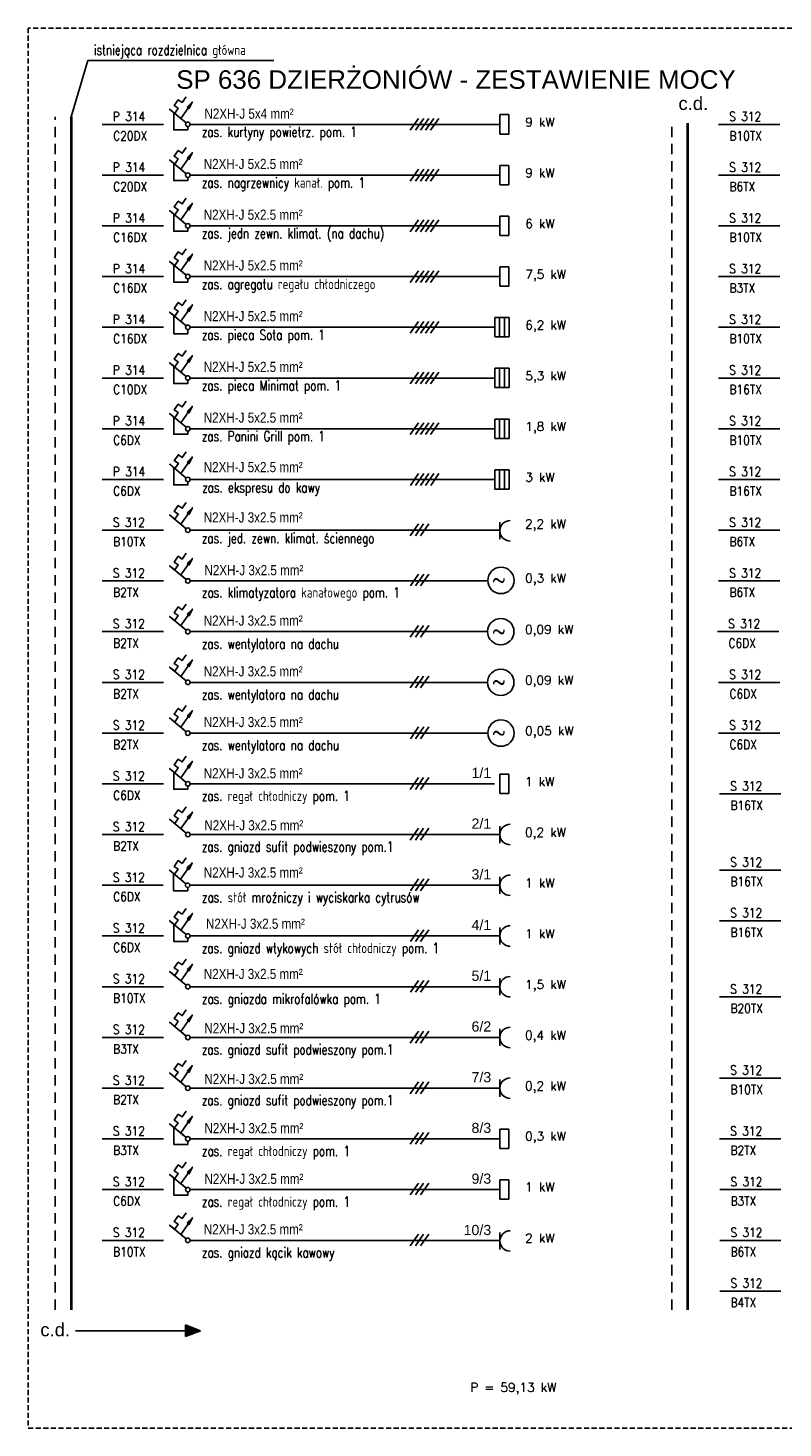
# Model space of a CAD drawing. Header units: millimetres. Extents: x -7934 to 14836, y -13910 to -10668.
# Tile 2 of 42: x -4465 to -3721, y -13910 to -12530. Entities that reach past the tile are written whole.
import ezdxf
from ezdxf.enums import TextEntityAlignment as Align

# ---------------------------------------------------------------- set-up
doc = ezdxf.new("R2010")
doc.units = ezdxf.units.MM
doc.linetypes.add('DASH', pattern=[0.75, 0.5, -0.25])
doc.linetypes.add('KRESKOWA-SREDNIA', pattern=[0.2, 0.12, -0.08])
for name, color, linetype in [('INSTAL', 50, 'Continuous'), ('Kreskowanie biale', 7, 'Continuous'), ('OPISY', 4, 'Continuous')]:
    doc.layers.add(name, color=color, linetype=linetype)
doc.styles.add('Arial', font='arial.ttf', dxfattribs={"height": 25})
doc.styles.add('RomanS', font='romans.shx')
doc.styles.add('ROMANS wym', font='ROMANS.SHX', dxfattribs={"width": 0.75, "height": 25})
doc.styles.get("Standard").update_dxf_attribs({"font": 'arial.ttf'})

msp = doc.modelspace()

# ---------------------------------------------------------------- hatches: boundary and pattern name
at = {"layer": 'Kreskowanie biale'}
h = msp.add_hatch(color=256, dxfattribs=at)
h.paths.add_polyline_path([(-4294.6, -13814.6), (-4309.6, -13814.6), (-4309.6, -13820.4)])
h.paths.add_polyline_path([(-4309.6, -13808.8), (-4309.6, -13814.6), (-4294.6, -13814.6)])

# ---------------------------------------------------------------- linework, layer by layer
at = {"linetype": 'DASH', "ltscale": 10}
msp.add_lwpolyline([(-4464.5, -13910.5), (-2594.5, -13910.5), (-2594.5, -12530.5), (-4464.5, -12530.5)], close=True, dxfattribs=at)
at = {"layer": 'INSTAL', "color": 4, "linetype": 'Continuous'}
for p, q in [((-4422, -12618.1), (-4405.7, -12562.5)), ((-4405.7, -12562.5), (-4222.5, -12562.5))]:
    msp.add_line(p, q, dxfattribs=at)
at = {"layer": 'INSTAL', "color": 15, "lineweight": 40}
for p, q in [((-4422, -12618.1), (-4422, -13794)), ((-3815, -12624.2), (-3815, -13794))]:
    msp.add_line(p, q, dxfattribs=at)
at = {"layer": 'INSTAL', "color": 5, "linetype": 'Continuous'}
for p, q in [((-4391.5, -12625.5), (-4331.1, -12625.5)), ((-4304.9, -12625.5), (-3999.8, -12625.5)), ((-3999.8, -12615.9), (-3990.9, -12615.9)), ((-3784.5, -12625.5), (-3724.1, -12625.5)), ((-3999.8, -12635), (-3990.9, -12635)), ((-3999.8, -12665.9), (-3990.9, -12665.9)), ((-4391.5, -12675.5), (-4331.1, -12675.5)), ((-4304.9, -12675.5), (-3999.8, -12675.5)), ((-3784.5, -12675.5), (-3724.1, -12675.5)), ((-3999.8, -12685), (-3990.9, -12685)), ((-3999.8, -12715.9), (-3990.9, -12715.9)), ((-4391.5, -12725.5), (-4331.1, -12725.5)), ((-4304.9, -12725.5), (-3999.8, -12725.5)), ((-3999.8, -12735), (-3990.9, -12735)), ((-3784.5, -12725.5), (-3724.1, -12725.5)), ((-4391.5, -12775.5), (-4331.1, -12775.5)), ((-4304.9, -12775.5), (-3999.8, -12775.5)), ((-3999.8, -12765.9), (-3990.9, -12765.9)), ((-3784.5, -12775.5), (-3724.1, -12775.5)), ((-3999.8, -12785), (-3990.9, -12785)), ((-4005, -12815.9), (-3990.7, -12815.9)), ((-4000.2, -12815.9), (-4000.2, -12835)), ((-3995.4, -12815.9), (-3995.4, -12835)), ((-4391.5, -12825.5), (-4331.1, -12825.5)), ((-4304.9, -12825.5), (-4005, -12825.5)), ((-3784.5, -12825.5), (-3724.1, -12825.5)), ((-4005, -12835), (-3990.7, -12835)), ((-4005, -12865.9), (-3990.7, -12865.9)), ((-4000.2, -12865.9), (-4000.2, -12885)), ((-3995.4, -12865.9), (-3995.4, -12885)), ((-4391.5, -12875.5), (-4331.1, -12875.5)), ((-4304.9, -12875.5), (-4005, -12875.5)), ((-4005, -12885), (-3990.7, -12885)), ((-3784.5, -12875.5), (-3724.1, -12875.5)), ((-4005, -12915.9), (-3990.7, -12915.9)), ((-4000.2, -12915.9), (-4000.2, -12935)), ((-3995.4, -12915.9), (-3995.4, -12935)), ((-4391.5, -12925.5), (-4331.1, -12925.5)), ((-4304.9, -12925.5), (-4005, -12925.5)), ((-3784.5, -12925.5), (-3724.1, -12925.5)), ((-4005, -12935), (-3990.7, -12935)), ((-4005, -12965.9), (-3990.6, -12965.9)), ((-4000.2, -12965.9), (-4000.2, -12985)), ((-3995.4, -12965.9), (-3995.4, -12985)), ((-4391.4, -12975.5), (-4331.1, -12975.5)), ((-4304.9, -12975.5), (-4005, -12975.5)), ((-4005, -12985), (-3990.6, -12985)), ((-3784.5, -12975.5), (-3724.1, -12975.5)), ((-4391.5, -13025.5), (-4331.1, -13025.5)), ((-4305.1, -13025.5), (-3999.9, -13025.5)), ((-3999.9, -13034.5), (-3999.9, -13017.7)), ((-3784.5, -13025.5), (-3724.1, -13025.5)), ((-4391.5, -13075.5), (-4331.1, -13075.5)), ((-4304.9, -13075.5), (-4011.8, -13075.5)), ((-3784.5, -13075.5), (-3724.1, -13075.5)), ((-4391.5, -13125.5), (-4331.1, -13125.5)), ((-4305.1, -13125.5), (-4011.9, -13125.5)), ((-3785.5, -13125.5), (-3725.1, -13125.5)), ((-4391.5, -13175.5), (-4331.1, -13175.5)), ((-4305.1, -13175.5), (-4011.9, -13175.5)), ((-3784.5, -13175.5), (-3724.1, -13175.5)), ((-4391.5, -13225.5), (-4331.1, -13225.5)), ((-4304.9, -13225.5), (-4011.8, -13225.5)), ((-3784.5, -13225.5), (-3724.1, -13225.5)), ((-4391.5, -13275.5), (-4331.1, -13275.5)), ((-4305.1, -13275.5), (-4005.1, -13275.5)), ((-3999.8, -13265.9), (-3990.9, -13265.9)), ((-3999.8, -13285), (-3990.9, -13285)), ((-3783.5, -13285.5), (-3723.1, -13285.5)), ((-4391.5, -13325.5), (-4331.1, -13325.5)), ((-4305.1, -13325.5), (-3999.9, -13325.5)), ((-3999.9, -13333.9), (-3999.9, -13317.1)), ((-3999.9, -13383.9), (-3999.9, -13367.1)), ((-3783.5, -13360.5), (-3723.1, -13360.5)), ((-3783.5, -13360.5), (-3723.1, -13360.5)), ((-4391.6, -13375.5), (-4331.3, -13375.5)), ((-4305.1, -13375.5), (-3999.9, -13375.5)), ((-3783.5, -13410.5), (-3723.1, -13410.5)), ((-4391.5, -13425.5), (-4331.1, -13425.5)), ((-4304.9, -13425.5), (-3999.8, -13425.5)), ((-3999.9, -13433.9), (-3999.9, -13417.1)), ((-3999.9, -13483.9), (-3999.9, -13467.1)), ((-4391.5, -13475.5), (-4331.1, -13475.5)), ((-4305, -13475.5), (-3999.8, -13475.5)), ((-3783.5, -13485.5), (-3723.1, -13485.5)), ((-3999.9, -13533.9), (-3999.9, -13517.1)), ((-3999.9, -13533.9), (-3999.9, -13517.1)), ((-4391.5, -13525.5), (-4331.1, -13525.5)), ((-4304.9, -13525.5), (-3999.8, -13525.5)), ((-4391.6, -13575.5), (-4331.2, -13575.5)), ((-4305, -13575.5), (-3999.8, -13575.5)), ((-3999.9, -13583.9), (-3999.9, -13567.1)), ((-3783.5, -13565.5), (-3723.1, -13565.5)), ((-3999.8, -13615.9), (-3990.9, -13615.9)), ((-4391.6, -13625.5), (-4331.2, -13625.5)), ((-4305, -13625.5), (-3999.8, -13625.5)), ((-3783.5, -13625.5), (-3723.1, -13625.5)), ((-3999.8, -13635), (-3990.9, -13635)), ((-4391.5, -13675.5), (-4331.1, -13675.5)), ((-4304.9, -13675.5), (-3999.8, -13675.5)), ((-3999.8, -13665.9), (-3990.9, -13665.9)), ((-3783.4, -13675.5), (-3723.1, -13675.5)), ((-3999.8, -13685), (-3990.9, -13685)), ((-4391.5, -13725.5), (-4331.1, -13725.5)), ((-4304.9, -13725.5), (-3999.8, -13725.5)), ((-3999.8, -13734.5), (-3999.8, -13717.7)), ((-3783.4, -13725.5), (-3723.1, -13725.5)), ((-3783.4, -13775.5), (-3723.1, -13775.5))]:
    msp.add_line(p, q, dxfattribs=at)
at = {"layer": 'INSTAL', "color": 13, "linetype": 'Continuous'}
for p, q in [((-4079.9, -12619.7), (-4088.1, -12631.3)), ((-4074.9, -12619.7), (-4083.1, -12631.3)), ((-4069.9, -12619.7), (-4078.1, -12631.3)), ((-4064.9, -12619.7), (-4073.1, -12631.3)), ((-4059.9, -12619.7), (-4068.1, -12631.3)), ((-4079.9, -12669.7), (-4088.1, -12681.3)), ((-4074.9, -12669.7), (-4083.1, -12681.3)), ((-4069.9, -12669.7), (-4078.1, -12681.3)), ((-4064.9, -12669.7), (-4073.1, -12681.3)), ((-4059.9, -12669.7), (-4068.1, -12681.3)), ((-4079.9, -12719.7), (-4088.1, -12731.3)), ((-4074.9, -12719.7), (-4083.1, -12731.3)), ((-4069.9, -12719.7), (-4078.1, -12731.3)), ((-4064.9, -12719.7), (-4073.1, -12731.3)), ((-4059.9, -12719.7), (-4068.1, -12731.3)), ((-4079.9, -12769.7), (-4088.1, -12781.3)), ((-4074.9, -12769.7), (-4083.1, -12781.3)), ((-4069.9, -12769.7), (-4078.1, -12781.3)), ((-4064.9, -12769.7), (-4073.1, -12781.3)), ((-4059.9, -12769.7), (-4068.1, -12781.3)), ((-4079.9, -12819.7), (-4088.1, -12831.3)), ((-4074.9, -12819.7), (-4083.1, -12831.3)), ((-4069.9, -12819.7), (-4078.1, -12831.3)), ((-4064.9, -12819.7), (-4073.1, -12831.3)), ((-4059.9, -12819.7), (-4068.1, -12831.3)), ((-4079.9, -12869.7), (-4088.1, -12881.3)), ((-4074.9, -12869.7), (-4083.1, -12881.3)), ((-4069.9, -12869.7), (-4078.1, -12881.3)), ((-4064.9, -12869.7), (-4073.1, -12881.3)), ((-4059.9, -12869.7), (-4068.1, -12881.3)), ((-4079.9, -12919.7), (-4088.1, -12931.3)), ((-4074.9, -12919.7), (-4083.1, -12931.3)), ((-4069.9, -12919.7), (-4078.1, -12931.3)), ((-4064.9, -12919.7), (-4073.1, -12931.3)), ((-4059.9, -12919.7), (-4068.1, -12931.3)), ((-4079.9, -12969.7), (-4088, -12981.3)), ((-4074.9, -12969.7), (-4083, -12981.3)), ((-4069.9, -12969.7), (-4078, -12981.3)), ((-4064.9, -12969.7), (-4073, -12981.3)), ((-4059.9, -12969.7), (-4068, -12981.3)), ((-4080, -13019.3), (-4088.1, -13031)), ((-4075, -13019.3), (-4083.1, -13031)), ((-4070, -13019.3), (-4078.1, -13031)), ((-4079.9, -13068.8), (-4088, -13080.5)), ((-4074.9, -13068.8), (-4083, -13080.5)), ((-4069.9, -13068.8), (-4078, -13080.5)), ((-4080, -13119.3), (-4088.1, -13131)), ((-4075, -13119.3), (-4083.1, -13131)), ((-4070, -13119.3), (-4078.1, -13131)), ((-4080, -13169.3), (-4088.1, -13181)), ((-4075, -13169.3), (-4083.1, -13181)), ((-4070, -13169.3), (-4078.1, -13181)), ((-4079.9, -13219.3), (-4088, -13231)), ((-4074.9, -13219.3), (-4083, -13231)), ((-4069.9, -13219.3), (-4078, -13231)), ((-4080, -13269.3), (-4088.1, -13281)), ((-4075, -13269.3), (-4083.1, -13281)), ((-4070, -13269.3), (-4078.1, -13281)), ((-4080, -13319.3), (-4088.1, -13331)), ((-4075, -13319.3), (-4083.1, -13331)), ((-4070, -13319.3), (-4078.1, -13331)), ((-4079.9, -13369.3), (-4088, -13381)), ((-4074.9, -13369.3), (-4083, -13381)), ((-4069.9, -13369.3), (-4078, -13381)), ((-4079.9, -13419.3), (-4088, -13431)), ((-4074.9, -13419.3), (-4083, -13431)), ((-4069.9, -13419.3), (-4078, -13431)), ((-4079.9, -13469.3), (-4088, -13481)), ((-4074.9, -13469.3), (-4083, -13481)), ((-4069.9, -13469.3), (-4078, -13481)), ((-4080, -13519.3), (-4088.1, -13531)), ((-4075, -13519.3), (-4083.1, -13531)), ((-4070, -13519.3), (-4078.1, -13531)), ((-4080, -13569.3), (-4088.1, -13581)), ((-4075, -13569.3), (-4083.1, -13581)), ((-4070, -13569.3), (-4078.1, -13581)), ((-4080, -13619.2), (-4088.1, -13630.8)), ((-4075, -13619.2), (-4083.1, -13630.8)), ((-4070, -13619.2), (-4078.1, -13630.8)), ((-4080, -13669.2), (-4088.1, -13680.8)), ((-4075, -13669.2), (-4083.1, -13680.8)), ((-4070, -13669.2), (-4078.1, -13680.8)), ((-4080, -13719.3), (-4088.1, -13731)), ((-4075, -13719.3), (-4083.1, -13731)), ((-4070, -13719.3), (-4078.1, -13731))]:
    msp.add_line(p, q, dxfattribs=at)
at = {"layer": 'INSTAL', "color": 5}
for p, q in [((-3999.8, -12635), (-3999.8, -12615.9)), ((-3990.9, -12635), (-3990.9, -12615.9)), ((-3999.8, -12685), (-3999.8, -12665.9)), ((-3990.9, -12685), (-3990.9, -12665.9)), ((-3999.8, -12735), (-3999.8, -12715.9)), ((-3990.9, -12735), (-3990.9, -12715.9)), ((-3999.8, -12785), (-3999.8, -12765.9)), ((-3990.9, -12785), (-3990.9, -12765.9)), ((-4005, -12835), (-4005, -12815.9)), ((-3990.7, -12835), (-3990.7, -12815.9)), ((-4005, -12885), (-4005, -12865.9)), ((-3990.7, -12885), (-3990.7, -12865.9)), ((-4005, -12935), (-4005, -12915.9)), ((-3990.7, -12935), (-3990.7, -12915.9)), ((-4005, -12985), (-4005, -12965.9)), ((-3990.6, -12985), (-3990.6, -12965.9)), ((-3999.8, -13285), (-3999.8, -13265.9)), ((-3990.9, -13285), (-3990.9, -13265.9)), ((-3999.8, -13635), (-3999.8, -13615.9)), ((-3990.9, -13635), (-3990.9, -13615.9)), ((-3999.8, -13685), (-3999.8, -13665.9)), ((-3990.9, -13685), (-3990.9, -13665.9))]:
    msp.add_line(p, q, dxfattribs=at)
at = {"layer": 'INSTAL', "color": 13, "linetype": 'Continuous'}
for points in [[(-4308.7, -12598.3), (-4312.7, -12603.9), (-4316.6, -12601.2), (-4320.5, -12606.9), (-4316.6, -12609.6), (-4320.1, -12614.6), (-4325.1, -12610.5), (-4308.9, -12624.1), (-4314.1, -12619.6), (-4302.7, -12603.3)], [(-4308.7, -12648.3), (-4312.7, -12653.9), (-4316.6, -12651.2), (-4320.5, -12656.9), (-4316.6, -12659.6), (-4320.1, -12664.6), (-4325.1, -12660.5), (-4308.9, -12674.1), (-4314.1, -12669.6), (-4302.7, -12653.3)], [(-4308.7, -12698.3), (-4312.7, -12703.9), (-4316.6, -12701.2), (-4320.5, -12706.9), (-4316.6, -12709.6), (-4320.1, -12714.6), (-4325.1, -12710.5), (-4308.9, -12724.1), (-4314.1, -12719.6), (-4302.7, -12703.3)], [(-4308.7, -12748.3), (-4312.7, -12753.9), (-4316.6, -12751.2), (-4320.5, -12756.9), (-4316.6, -12759.6), (-4320.1, -12764.6), (-4325.1, -12760.5), (-4308.9, -12774.1), (-4314.1, -12769.6), (-4302.7, -12753.3)], [(-4308.7, -12798.3), (-4312.7, -12803.9), (-4316.6, -12801.2), (-4320.5, -12806.9), (-4316.6, -12809.6), (-4320.1, -12814.6), (-4325.1, -12810.5), (-4308.9, -12824.1), (-4314.1, -12819.6), (-4302.7, -12803.3)], [(-4308.7, -12848.3), (-4312.7, -12853.9), (-4316.6, -12851.2), (-4320.5, -12856.9), (-4316.6, -12859.6), (-4320.1, -12864.6), (-4325.1, -12860.5), (-4308.9, -12874.1), (-4314.1, -12869.6), (-4302.7, -12853.3)], [(-4308.7, -12898.3), (-4312.7, -12903.9), (-4316.6, -12901.2), (-4320.5, -12906.9), (-4316.6, -12909.6), (-4320.1, -12914.6), (-4325.1, -12910.5), (-4308.9, -12924.1), (-4314.1, -12919.6), (-4302.7, -12903.3)], [(-4308.7, -12948.3), (-4312.6, -12953.9), (-4316.5, -12951.2), (-4320.5, -12956.9), (-4316.5, -12959.6), (-4320.1, -12964.6), (-4325, -12960.5), (-4308.8, -12974.1), (-4314.1, -12969.6), (-4302.7, -12953.3)], [(-4308.7, -12998.3), (-4312.7, -13003.9), (-4316.6, -13001.2), (-4320.5, -13006.9), (-4316.6, -13009.6), (-4320.1, -13014.6), (-4325.1, -13010.5), (-4308.9, -13024.1), (-4314.1, -13019.6), (-4302.7, -13003.3)], [(-4308.7, -13048.3), (-4312.7, -13053.9), (-4316.6, -13051.2), (-4320.5, -13056.9), (-4316.6, -13059.6), (-4320.1, -13064.6), (-4325.1, -13060.5), (-4308.9, -13074.1), (-4314.1, -13069.6), (-4302.7, -13053.3)], [(-4308.7, -13098.3), (-4312.7, -13103.9), (-4316.6, -13101.2), (-4320.5, -13106.9), (-4316.6, -13109.6), (-4320.1, -13114.6), (-4325.1, -13110.5), (-4308.9, -13124.1), (-4314.1, -13119.6), (-4302.7, -13103.3)], [(-4308.7, -13148.3), (-4312.7, -13153.9), (-4316.6, -13151.2), (-4320.5, -13156.9), (-4316.6, -13159.6), (-4320.1, -13164.6), (-4325.1, -13160.5), (-4308.9, -13174.1), (-4314.1, -13169.6), (-4302.7, -13153.3)], [(-4308.7, -13198.3), (-4312.7, -13203.9), (-4316.6, -13201.2), (-4320.5, -13206.9), (-4316.6, -13209.6), (-4320.1, -13214.6), (-4325.1, -13210.5), (-4308.9, -13224.1), (-4314.1, -13219.6), (-4302.7, -13203.3)], [(-4308.7, -13248.3), (-4312.7, -13253.9), (-4316.6, -13251.2), (-4320.5, -13256.9), (-4316.6, -13259.6), (-4320.1, -13264.6), (-4325.1, -13260.5), (-4308.9, -13274.1), (-4314.1, -13269.6), (-4302.7, -13253.3)], [(-4308.7, -13298.3), (-4312.7, -13303.9), (-4316.6, -13301.2), (-4320.5, -13306.9), (-4316.6, -13309.6), (-4320.1, -13314.6), (-4325.1, -13310.5), (-4308.9, -13324.1), (-4314.1, -13319.6), (-4302.7, -13303.3)], [(-4308.8, -13348.3), (-4312.8, -13353.9), (-4316.7, -13351.2), (-4320.6, -13356.9), (-4316.7, -13359.6), (-4320.2, -13364.6), (-4325.2, -13360.5), (-4309, -13374.1), (-4314.3, -13369.6), (-4302.9, -13353.3)], [(-4308.7, -13398.3), (-4312.7, -13403.9), (-4316.6, -13401.2), (-4320.5, -13406.9), (-4316.6, -13409.6), (-4320.1, -13414.6), (-4325.1, -13410.5), (-4308.9, -13424.1), (-4314.1, -13419.6), (-4302.7, -13403.3)], [(-4308.7, -13448.3), (-4312.7, -13453.9), (-4316.6, -13451.2), (-4320.5, -13456.9), (-4316.6, -13459.6), (-4320.1, -13464.6), (-4325.1, -13460.5), (-4308.9, -13474.1), (-4314.1, -13469.6), (-4302.7, -13453.3)], [(-4308.7, -13498.3), (-4312.7, -13503.9), (-4316.6, -13501.2), (-4320.5, -13506.9), (-4316.6, -13509.6), (-4320.1, -13514.6), (-4325.1, -13510.5), (-4308.9, -13524.1), (-4314.1, -13519.6), (-4302.7, -13503.3)], [(-4308.8, -13548.3), (-4312.7, -13553.9), (-4316.6, -13551.2), (-4320.6, -13556.9), (-4316.7, -13559.6), (-4320.2, -13564.6), (-4325.2, -13560.5), (-4308.9, -13574.1), (-4314.2, -13569.6), (-4302.8, -13553.3)], [(-4308.8, -13598.3), (-4312.7, -13603.9), (-4316.6, -13601.2), (-4320.6, -13606.9), (-4316.7, -13609.6), (-4320.2, -13614.6), (-4325.2, -13610.5), (-4308.9, -13624.1), (-4314.2, -13619.6), (-4302.8, -13603.3)], [(-4308.7, -13648.3), (-4312.7, -13653.9), (-4316.6, -13651.2), (-4320.5, -13656.9), (-4316.6, -13659.6), (-4320.1, -13664.6), (-4325.1, -13660.5), (-4308.9, -13674.1), (-4314.1, -13669.6), (-4302.7, -13653.3)], [(-4308.7, -13698.3), (-4312.7, -13703.9), (-4316.6, -13701.2), (-4320.5, -13706.9), (-4316.6, -13709.6), (-4320.1, -13714.6), (-4325.1, -13710.5), (-4308.9, -13724.1), (-4314.1, -13719.6), (-4302.7, -13703.3)]]:
    msp.add_lwpolyline(points, dxfattribs=at)
at = {"layer": 'INSTAL', "color": 5, "linetype": 'Continuous'}
for points in [[(-4307.9, -12608.4), (-4302.7, -12603.3), (-4305.7, -12609.8), (-4307.9, -12608.4)], [(-4307.2, -12627.7), (-4307.2, -12630.9), (-4321, -12630.9), (-4321, -12614.3)], [(-4307.9, -12658.4), (-4302.7, -12653.3), (-4305.7, -12659.8), (-4307.9, -12658.4)], [(-4307.2, -12677.7), (-4307.2, -12680.9), (-4321, -12680.9), (-4321, -12664.3)], [(-4307.9, -12708.4), (-4302.7, -12703.3), (-4305.7, -12709.8), (-4307.9, -12708.4)], [(-4307.2, -12727.7), (-4307.2, -12730.9), (-4321, -12730.9), (-4321, -12714.3)], [(-4307.2, -12777.7), (-4307.2, -12780.9), (-4321, -12780.9), (-4321, -12764.3)], [(-4307.9, -12758.4), (-4302.7, -12753.3), (-4305.7, -12759.8), (-4307.9, -12758.4)], [(-4307.9, -12808.4), (-4302.7, -12803.3), (-4305.7, -12809.8), (-4307.9, -12808.4)], [(-4307.2, -12828.7), (-4307.2, -12831.9), (-4321, -12831.9), (-4321, -12815.3)], [(-4307.9, -12858.4), (-4302.7, -12853.3), (-4305.7, -12859.8), (-4307.9, -12858.4)], [(-4307.2, -12877.7), (-4307.2, -12880.9), (-4321, -12880.9), (-4321, -12864.3)], [(-4307.2, -12927.7), (-4307.2, -12930.9), (-4321, -12930.9), (-4321, -12914.3)], [(-4307.9, -12908.4), (-4302.7, -12903.3), (-4305.7, -12909.8), (-4307.9, -12908.4)], [(-4307.8, -12958.4), (-4302.7, -12953.3), (-4305.7, -12959.8), (-4307.8, -12958.4)], [(-4307.1, -12977.7), (-4307.1, -12980.9), (-4321, -12980.9), (-4321, -12964.3)], [(-4307.9, -13008.4), (-4302.7, -13003.3), (-4305.7, -13009.8), (-4307.9, -13008.4)], [(-4307.9, -13058.4), (-4302.7, -13053.3), (-4305.7, -13059.8), (-4307.9, -13058.4)], [(-4307.9, -13108.4), (-4302.7, -13103.3), (-4305.7, -13109.8), (-4307.9, -13108.4)], [(-4307.9, -13158.4), (-4302.7, -13153.3), (-4305.7, -13159.8), (-4307.9, -13158.4)], [(-4307.9, -13208.4), (-4302.7, -13203.3), (-4305.7, -13209.8), (-4307.9, -13208.4)], [(-4307.9, -13258.4), (-4302.7, -13253.3), (-4305.7, -13259.8), (-4307.9, -13258.4)], [(-4307.2, -13277.7), (-4307.2, -13280.9), (-4321, -13280.9), (-4321, -13264.3)], [(-4307.9, -13308.4), (-4302.7, -13303.3), (-4305.7, -13309.8), (-4307.9, -13308.4)], [(-4308, -13358.4), (-4302.9, -13353.3), (-4305.9, -13359.8), (-4308, -13358.4)], [(-4307.3, -13377.7), (-4307.3, -13380.9), (-4321.2, -13380.9), (-4321.2, -13364.3)], [(-4307.9, -13408.4), (-4302.7, -13403.3), (-4305.7, -13409.8), (-4307.9, -13408.4)], [(-4307.2, -13427.7), (-4307.2, -13430.9), (-4321, -13430.9), (-4321, -13414.3)], [(-4307.9, -13458.4), (-4302.7, -13453.3), (-4305.7, -13459.8), (-4307.9, -13458.4)], [(-4307.9, -13508.4), (-4302.7, -13503.3), (-4305.7, -13509.8), (-4307.9, -13508.4)], [(-4307.9, -13558.4), (-4302.8, -13553.3), (-4305.8, -13559.8), (-4307.9, -13558.4)], [(-4307.9, -13608.4), (-4302.8, -13603.3), (-4305.8, -13609.8), (-4307.9, -13608.4)], [(-4307.2, -13627.7), (-4307.2, -13630.9), (-4321.1, -13630.9), (-4321.1, -13614.3)], [(-4307.9, -13658.4), (-4302.7, -13653.3), (-4305.7, -13659.8), (-4307.9, -13658.4)], [(-4307.2, -13677.7), (-4307.2, -13680.9), (-4321, -13680.9), (-4321, -13664.3)], [(-4307.9, -13708.4), (-4302.7, -13703.3), (-4305.7, -13709.8), (-4307.9, -13708.4)]]:
    msp.add_lwpolyline(points, dxfattribs=at)
at = {"layer": 'INSTAL', "color": 7, "linetype": 'KRESKOWA-SREDNIA', "ltscale": 85}
for points in [[(-4437.7, -13794), (-4437.7, -12618.1), (-4437.7, -12618.1)], [(-3830.7, -13794), (-3830.7, -13794), (-3830.7, -12624.2)]]:
    msp.add_lwpolyline(points, dxfattribs=at)
at = {"layer": 'INSTAL', "color": 5, "linetype": 'Continuous'}
for centre, radius in [((-4307.2, -12625.5), 2.22), ((-4307.2, -12675.5), 2.22), ((-4307.2, -12725.5), 2.22), ((-4307.2, -12775.5), 2.22), ((-4307.2, -12825.5), 2.22), ((-4307.2, -12875.5), 2.22), ((-4307.2, -12925.5), 2.22), ((-4307.1, -12975.5), 2.22), ((-4307.2, -13025.5), 2.22), ((-3998.8, -13075), 13), ((-4307.2, -13075.5), 2.22), ((-4307.2, -13125.5), 2.22), ((-3999, -13125.5), 13), ((-3999, -13175.5), 13), ((-4307.2, -13175.5), 2.22), ((-3998.8, -13225.5), 13), ((-4307.2, -13225.5), 2.22), ((-4307.2, -13275.5), 2.22), ((-4307.2, -13325.5), 2.22), ((-4307.3, -13375.5), 2.22), ((-4307.2, -13425.5), 2.22), ((-4307.2, -13475.5), 2.22), ((-4307.2, -13525.5), 2.22), ((-4307.2, -13575.5), 2.22), ((-4307.2, -13625.5), 2.22), ((-4307.2, -13675.5), 2.22), ((-4307.2, -13725.5), 2.22)]:
    msp.add_circle(centre, radius, dxfattribs=at)
for centre in [(-3989.8, -13026.1), (-3989.8, -13325.5), (-3989.8, -13375.5), (-3989.8, -13425.5), (-3989.8, -13475.5), (-3989.8, -13525.5), (-3989.8, -13575.5), (-3989.7, -13726.1)]:
    msp.add_arc(centre, 10.1, 90, 270, dxfattribs=at)
at = {"layer": 'Kreskowanie biale'}
for p, q in [((-4294.6, -13814.6), (-4309.6, -13808.8)), ((-4309.6, -13808.8), (-4309.6, -13820.4)), ((-4417.7, -13814.6), (-4294.6, -13814.6)), ((-4294.6, -13814.6), (-4309.6, -13820.4))]:
    msp.add_line(p, q, dxfattribs=at)

# ---------------------------------------------------------------- texts
at = {"layer": 'INSTAL', "color": 30}
for s, height, style, width, p in [('istniejąca rozdzielnica główna', 10, 'ROMANS wym', 0.75, (-4399.7, -12557.1)), ('P 314', 9, 'RomanS', 0.85, (-4381, -12622.2)), ('S 312', 9, 'RomanS', 0.85, (-3774, -12622.2)), ('zas. kurtyny powietrz. pom. 1', 10, 'ROMANS wym', 0.75, (-4293.4, -12637.9)), ('C20DX', 9, 'RomanS', 0.85, (-4380.7, -12641.3)), ('B10TX', 9, 'RomanS', 0.85, (-3773.7, -12641.3)), ('P 314', 9, 'RomanS', 0.85, (-4381, -12672.2)), ('S 312', 9, 'RomanS', 0.85, (-3774, -12672.2)), ('C20DX', 9, 'RomanS', 0.85, (-4380.7, -12691.3)), ('zas. nagrzewnicy kanał. pom. 1', 10, 'ROMANS wym', 0.75, (-4293.4, -12687.9)), ('B6TX', 9, 'RomanS', 0.85, (-3773.7, -12691.3)), ('P 314', 9, 'RomanS', 0.85, (-4381, -12722.2)), ('S 312', 9, 'RomanS', 0.85, (-3774, -12722.2)), ('C16DX', 9, 'RomanS', 0.85, (-4380.7, -12741.3)), ('zas. jedn zewn. klimat. (na dachu)', 10, 'ROMANS wym', 0.75, (-4293.4, -12737.9)), ('B10TX', 9, 'RomanS', 0.85, (-3773.7, -12741.3)), ('P 314', 9, 'RomanS', 0.85, (-4381, -12772.2)), ('S 312', 9, 'RomanS', 0.85, (-3774, -12772.2)), ('zas. agregatu regału chłodniczego', 10, 'ROMANS wym', 0.75, (-4293.4, -12787.9)), ('C16DX', 9, 'RomanS', 0.85, (-4380.7, -12791.3)), ('B3TX', 9, 'RomanS', 0.85, (-3773.7, -12791.3)), ('P 314', 9, 'RomanS', 0.85, (-4381, -12822.2)), ('S 312', 9, 'RomanS', 0.85, (-3774, -12822.2)), ('C16DX', 9, 'RomanS', 0.85, (-4380.7, -12841.3)), ('zas. pieca Sota pom. 1', 10, 'ROMANS wym', 0.75, (-4293.4, -12837.9)), ('B10TX', 9, 'RomanS', 0.85, (-3773.7, -12841.3)), ('P 314', 9, 'RomanS', 0.85, (-4381, -12872.2)), ('S 312', 9, 'RomanS', 0.85, (-3774, -12872.2)), ('C10DX', 9, 'RomanS', 0.85, (-4380.7, -12891.3)), ('zas. pieca Minimat pom. 1', 10, 'ROMANS wym', 0.75, (-4293.4, -12887.9)), ('B16TX', 9, 'RomanS', 0.85, (-3773.7, -12891.3)), ('P 314', 9, 'RomanS', 0.85, (-4381, -12922.2)), ('S 312', 9, 'RomanS', 0.85, (-3774, -12922.2)), ('zas. Panini Grill pom. 1', 10, 'ROMANS wym', 0.75, (-4293.4, -12937.9)), ('C6DX', 9, 'RomanS', 0.85, (-4380.7, -12941.3)), ('B10TX', 9, 'RomanS', 0.85, (-3773.7, -12941.3)), ('P 314', 9, 'RomanS', 0.85, (-4380.9, -12972.2)), ('S 312', 9, 'RomanS', 0.85, (-3774, -12972.2)), ('C6DX', 9, 'RomanS', 0.85, (-4380.6, -12991.3)), ('zas. ekspresu do kawy', 10, 'ROMANS wym', 0.75, (-4293.1, -12988.4)), ('B16TX', 9, 'RomanS', 0.85, (-3773.7, -12991.3)), ('S 312', 9, 'RomanS', 0.85, (-4381, -13022.2)), ('S 312', 9, 'RomanS', 0.85, (-3774, -13022.2)), ('zas. jed. zewn. klimat. ściennego', 10, 'ROMANS wym', 0.75, (-4293.4, -13038.4)), ('B10TX', 9, 'RomanS', 0.85, (-4380.7, -13041.3)), ('B6TX', 9, 'RomanS', 0.85, (-3773.7, -13041.3)), ('S 312', 9, 'RomanS', 0.85, (-4381, -13072.2)), ('S 312', 9, 'RomanS', 0.85, (-3774, -13072.2)), ('B2TX', 9, 'RomanS', 0.85, (-4380.7, -13091.3)), ('zas. klimatyzatora kanałowego pom. 1', 10, 'ROMANS wym', 0.75, (-4293.3, -13091.9)), ('B6TX', 9, 'RomanS', 0.85, (-3773.7, -13091.3)), ('S 312', 9, 'RomanS', 0.85, (-4381, -13122.2)), ('S 312', 9, 'RomanS', 0.85, (-3775, -13122.2)), ('B2TX', 9, 'RomanS', 0.85, (-4380.7, -13141.3)), ('zas. wentylatora na dachu', 10, 'ROMANS wym', 0.75, (-4293.4, -13142.4)), ('C6DX', 9, 'RomanS', 0.85, (-3774.7, -13141.3)), ('S 312', 9, 'RomanS', 0.85, (-4381, -13172.2)), ('S 312', 9, 'RomanS', 0.85, (-3774, -13172.2)), ('B2TX', 9, 'RomanS', 0.85, (-4380.7, -13191.3)), ('zas. wentylatora na dachu', 10, 'ROMANS wym', 0.75, (-4293.4, -13192.4)), ('C6DX', 9, 'RomanS', 0.85, (-3773.7, -13191.3)), ('S 312', 9, 'RomanS', 0.85, (-4381, -13222.2)), ('S 312', 9, 'RomanS', 0.85, (-3774, -13222.2)), ('B2TX', 9, 'RomanS', 0.85, (-4380.7, -13241.3)), ('zas. wentylatora na dachu', 10, 'ROMANS wym', 0.75, (-4293.3, -13242.4)), ('C6DX', 9, 'RomanS', 0.85, (-3773.7, -13241.3)), ('S 312', 9, 'RomanS', 0.85, (-4381, -13272.2)), ('S 312', 9, 'RomanS', 0.85, (-3773, -13282.2)), ('C6DX', 9, 'RomanS', 0.85, (-4380.7, -13291.3)), ('zas. regał chłodniczy pom. 1', 10, 'ROMANS wym', 0.75, (-4293.4, -13292.4)), ('B16TX', 9, 'RomanS', 0.85, (-3772.7, -13301.3)), ('S 312', 9, 'RomanS', 0.85, (-4381, -13322.2)), ('B2TX', 9, 'RomanS', 0.85, (-4380.7, -13341.3)), ('zas. gniazd sufit podwieszony pom.1', 10, 'ROMANS wym', 0.75, (-4293.4, -13342.4)), ('S 312', 9, 'RomanS', 0.85, (-3773, -13357.2)), ('S 312', 9, 'RomanS', 0.85, (-4381.1, -13372.2)), ('B16TX', 9, 'RomanS', 0.85, (-3772.7, -13376.3)), ('C6DX', 9, 'RomanS', 0.85, (-4380.8, -13391.3)), ('zas. stół mroźniczy i wyciskarka cytrusów', 10, 'ROMANS wym', 0.75, (-4293.3, -13392.4)), ('S 312', 9, 'RomanS', 0.85, (-3773, -13407.2)), ('S 312', 9, 'RomanS', 0.85, (-4381, -13422.2)), ('B16TX', 9, 'RomanS', 0.85, (-3772.7, -13426.3)), ('C6DX', 9, 'RomanS', 0.85, (-4380.7, -13441.3)), ('zas. gniazd wtykowych stół chłodniczy pom. 1', 10, 'ROMANS wym', 0.75, (-4293.4, -13442.4)), ('S 312', 9, 'RomanS', 0.85, (-4381, -13472.2)), ('B10TX', 9, 'RomanS', 0.85, (-4380.7, -13491.3)), ('zas. gniazda mikrofalówka pom. 1', 10, 'ROMANS wym', 0.75, (-4293.3, -13492.4)), ('S 312', 9, 'RomanS', 0.85, (-3773, -13482.2)), ('B20TX', 9, 'RomanS', 0.85, (-3772.7, -13501.3)), ('S 312', 9, 'RomanS', 0.85, (-4381, -13522.2)), ('B3TX', 9, 'RomanS', 0.85, (-4380.7, -13541.3)), ('zas. gniazd sufit podwieszony pom.1', 10, 'ROMANS wym', 0.75, (-4293.4, -13542.4)), ('S 312', 9, 'RomanS', 0.85, (-4381, -13572.2)), ('S 312', 9, 'RomanS', 0.85, (-3773, -13562.2)), ('B10TX', 9, 'RomanS', 0.85, (-3772.7, -13581.3)), ('B2TX', 9, 'RomanS', 0.85, (-4380.7, -13591.3)), ('zas. gniazd sufit podwieszony pom.1', 10, 'ROMANS wym', 0.75, (-4293.4, -13592.4)), ('S 312', 9, 'RomanS', 0.85, (-4381, -13622.2)), ('S 312', 9, 'RomanS', 0.85, (-3773, -13622.2)), ('B3TX', 9, 'RomanS', 0.85, (-4380.7, -13641.3)), ('zas. regał chłodniczy pom. 1', 10, 'ROMANS wym', 0.75, (-4293.3, -13642.4)), ('B2TX', 9, 'RomanS', 0.85, (-3772.7, -13641.3)), ('S 312', 9, 'RomanS', 0.85, (-4381, -13672.2)), ('S 312', 9, 'RomanS', 0.85, (-3772.9, -13672.2)), ('C6DX', 9, 'RomanS', 0.85, (-4380.7, -13691.3)), ('zas. regał chłodniczy pom. 1', 10, 'ROMANS wym', 0.75, (-4293.3, -13692.4)), ('B3TX', 9, 'RomanS', 0.85, (-3772.6, -13691.3)), ('S 312', 9, 'RomanS', 0.85, (-4381, -13722.2)), ('S 312', 9, 'RomanS', 0.85, (-3772.9, -13722.2)), ('zas. gniazd kącik kawowy', 10, 'ROMANS wym', 0.75, (-4293.3, -13742.4)), ('B10TX', 9, 'RomanS', 0.85, (-4380.7, -13741.3)), ('B6TX', 9, 'RomanS', 0.85, (-3772.6, -13741.3)), ('S 312', 9, 'RomanS', 0.85, (-3772.9, -13772.2)), ('B4TX', 9, 'RomanS', 0.85, (-3772.6, -13791.3))]:
    msp.add_text(s, height=height, dxfattribs=dict(at, style=style, width=width)).set_placement(p)
at = {"layer": 'INSTAL', "color": 30, "style": 'Arial'}
for s, p in [('1/1', (-4008.4, -13269.7)), ('2/1', (-4008.4, -13319.7)), ('3/1', (-4008.4, -13369.7)), ('4/1', (-4008.4, -13419.7)), ('5/1', (-4008.4, -13469.7)), ('6/2', (-4008.4, -13519.7)), ('7/3', (-4008.4, -13569.7)), ('8/3', (-4008.4, -13619.7)), ('9/3', (-4008.4, -13669.7)), ('10/3', (-4008.4, -13720.3))]:
    msp.add_text(s, height=10, dxfattribs=at).set_placement(p, align=Align.RIGHT)
at = {"layer": 'INSTAL', "color": 30, "char_height": 10, "width": 167.29, "attachment_point": 1}
for s, insert in [('\\fArial Narrow|b0|i0;N2XH-J 5x4 mm²', (-4290.8, -12609.9)), ('\\fArial Narrow|b0|i0;N2XH-J 5x2.5 mm²', (-4291.5, -12659.5)), ('\\fArial Narrow|b0|i0;N2XH-J 5x2.5 mm²', (-4291.5, -12709.5)), ('\\fArial Narrow|b0|i0;N2XH-J 5x2.5 mm²', (-4291.5, -12759.5)), ('\\fArial Narrow|b0|i0;N2XH-J 5x2.5 mm²', (-4291.5, -12809.5)), ('\\fArial Narrow|b0|i0;N2XH-J 5x2.5 mm²', (-4291.5, -12859.5)), ('\\fArial Narrow|b0|i0;N2XH-J 5x2.5 mm²', (-4291.5, -12909.5)), ('\\fArial Narrow|b0|i0;N2XH-J 5x2.5 mm²', (-4291.5, -12958.3)), ('\\fArial Narrow|b0|i0;N2XH-J 3x2.5 mm²', (-4291.5, -13007.9)), ('\\fArial Narrow|b0|i0;N2XH-J 3x2.5 mm²', (-4290.8, -13059.9)), ('\\fArial Narrow|b0|i0;N2XH-J 3x2.5 mm²', (-4291.5, -13109.6)), ('\\fArial Narrow|b0|i0;N2XH-J 3x2.5 mm²', (-4291.5, -13159.6)), ('\\fArial Narrow|b0|i0;N2XH-J 3x2.5 mm²', (-4291.4, -13209.6)), ('\\fArial Narrow|b0|i0;N2XH-J 3x2.5 mm²', (-4291.5, -13260.1)), ('\\fArial Narrow|b0|i0;N2XH-J 3x2.5 mm²', (-4290.9, -13311.4)), ('\\fArial Narrow|b0|i0;N2XH-J 3x2.5 mm²', (-4291.4, -13357.9)), ('\\fArial Narrow|b0|i0;N2XH-J 3x2.5 mm²', (-4289.3, -13408.4)), ('\\fArial Narrow|b0|i0;N2XH-J 3x2.5 mm²', (-4291.4, -13457.9)), ('\\fArial Narrow|b0|i0;N2XH-J 3x2.5 mm²', (-4290.9, -13511.4)), ('\\fArial Narrow|b0|i0;N2XH-J 3x2.5 mm²', (-4290.9, -13561.4)), ('\\fArial Narrow|b0|i0;N2XH-J 3x2.5 mm²', (-4290.8, -13609.9)), ('\\fArial Narrow|b0|i0;N2XH-J 3x2.5 mm²', (-4290.8, -13659.9)), ('\\fArial Narrow|b0|i0;N2XH-J 3x2.5 mm²', (-4291.4, -13709.6))]:
    msp.add_mtext(s, dxfattribs=dict(at, insert=insert))
at = {"layer": 'Kreskowanie biale', "style": 'Arial'}
for p in [(-3824, -12611.3), (-4452.4, -13820.1)]:
    msp.add_text('c.d.', height=13, dxfattribs=at).set_placement(p)
at = {"layer": 'OPISY', "color": 7, "style": 'Arial'}
msp.add_text('SP 636 DZIERŻONIÓW - ZESTAWIENIE MOCY', height=18.25, dxfattribs=at).set_placement((-4318.6, -12590.4))
at = {"layer": 'OPISY', "color": 20, "style": 'RomanS'}
for s, height, p in [('9 kW', 8.75, (-3974.9, -12627.7)), ('9 kW', 8.75, (-3974.9, -12677.7)), ('6 kW', 8.75, (-3974.9, -12727.7)), ('7,5 kW', 8.75, (-3974.9, -12777.7)), ('6,2 kW', 8.75, (-3974.9, -12827.7)), ('5,3 kW', 8.75, (-3974.9, -12877.7)), ('1,8 kW', 8.75, (-3974.9, -12927.7)), ('3 kW', 8.75, (-3974.9, -12977.7)), ('2,2 kW', 8.75, (-3975.1, -13023.7)), ('0,3 kW', 8.75, (-3975, -13077.2)), ('~', 13.1, (-4007.4, -13080.6)), ('~', 13.1, (-4007.5, -13131.1)), ('0,09 kW', 8.75, (-3975.1, -13127.7)), ('~', 13.1, (-4007.5, -13181.1)), ('0,09 kW', 8.75, (-3975.1, -13177.7)), ('0,05 kW', 8.75, (-3975, -13227.7)), ('~', 13.1, (-4007.4, -13231.1)), ('1 kW', 8.75, (-3975.1, -13277.7)), ('0,2 kW', 8.75, (-3975.1, -13327.7)), ('1 kW', 8.75, (-3975, -13377.7)), ('1 kW', 8.75, (-3975, -13427.7)), ('1,5 kW', 8.75, (-3975, -13477.7)), ('0,4 kW', 8.75, (-3975.1, -13527.7)), ('0,2 kW', 8.75, (-3975.1, -13577.7)), ('0,3 kW', 8.75, (-3975, -13627.2)), ('1 kW', 8.75, (-3975, -13677.2)), ('2 kW', 8.75, (-3975, -13727.7)), ('P = 59,13 kW', 8.75, (-4029, -13874.8))]:
    msp.add_text(s, height=height, dxfattribs=at).set_placement(p)

doc.saveas('drawing.dxf')
